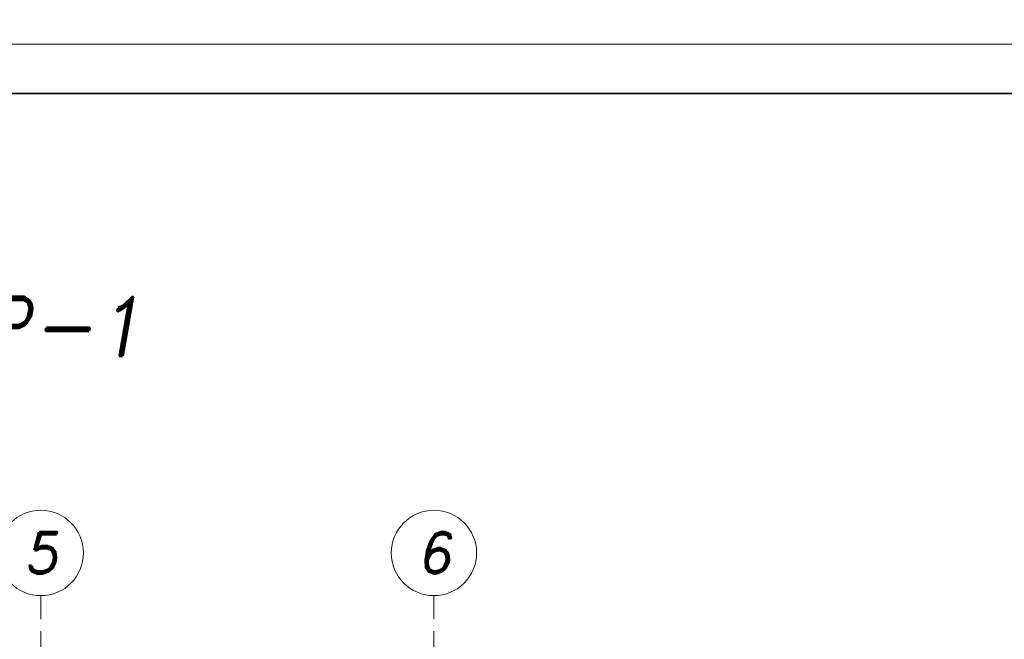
# Model space of a CAD drawing. Header units: millimetres. Extents: x 295948 to 312016, y 6878 to 18016.
# Tile 81 of 252: x 302030 to 302531, y 14924 to 15239. Entities that reach past the tile are written whole.
import ezdxf

# ---------------------------------------------------------------- set-up
doc = ezdxf.new("R2010")
doc.units = ezdxf.units.MM
doc.linetypes.add('ACAD_ISO10W100', pattern=[18, 12, -3, 0, -3])
for name, color, linetype, lineweight in [('konstrukcja', 3, 'Continuous', 35), ('konstrukcja wymiary', 1, 'Continuous', 13), ('opisy', 2, 'Continuous', 18), ('osie', 5, 'ACAD_ISO10W100', 13)]:
    doc.layers.add(name, color=color, linetype=linetype, lineweight=lineweight)
doc.styles.get("Standard").update_dxf_attribs({"font": 'romand.shx', "oblique": 10})

msp = doc.modelspace()

# ---------------------------------------------------------------- linework, layer by layer
at = {"layer": 'konstrukcja'}
msp.add_lwpolyline([(306241.285, 15201.794), (306241.285, 13766.794), (300541.285, 13766.794), (300541.285, 15201.794)], close=True, dxfattribs=at)
at = {"layer": 'konstrukcja wymiary'}
for points in [[(306266.285, 17326.794), (306266.285, 15226.794), (300516.285, 15226.794), (300516.285, 17326.794)], [(306266.285, 15226.794), (306266.285, 13741.794), (300516.285, 13741.794), (300516.285, 15226.794)]]:
    msp.add_lwpolyline(points, close=True, dxfattribs=at)
at = {"layer": 'opisy'}
for centre in [(302040.44, 14968.097), (302240.44, 14968.097)]:
    msp.add_circle(centre, 21.7, dxfattribs=at)
at = {"layer": 'osie'}
for p, q in [((302040.44, 14946.397), (302040.44, 14048.413)), ((302240.44, 14946.397), (302240.44, 14048.413))]:
    msp.add_line(p, q, dxfattribs=at)

# ---------------------------------------------------------------- texts
at = {"layer": 'opisy', "attachment_point": 5}
for s, insert, char_height, width in [('{\\H0.66667x;ZBROJENIE DOLNE PŁYTY P-1\\P\\H0.83333x;skala 1:50}', (301783.077, 15060.78), 45, 1829.46597), ('5', (302040.44, 14968.097), 21, 6.92519), ('6', (302240.44, 14968.097), 21, 6.92519)]:
    msp.add_mtext(s, dxfattribs=dict(at, insert=insert, char_height=char_height, width=width))

doc.saveas('drawing.dxf')
